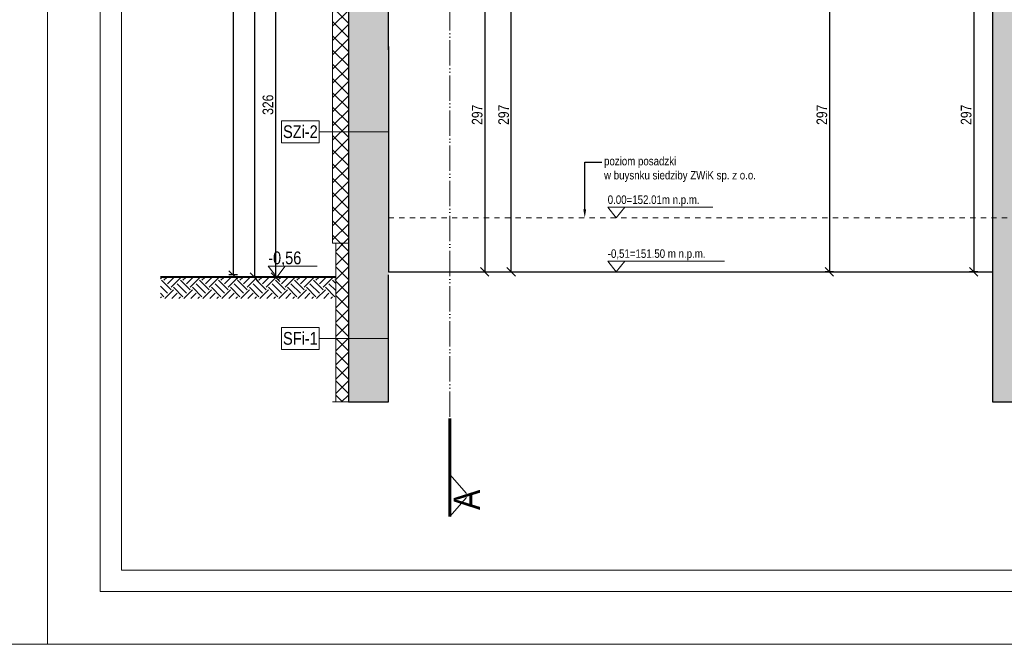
# Model space of a CAD drawing. Header units: millimetres. Extents: x 17147 to 52214, y -18116 to -4632.
# Tile 78 of 186: x 37089 to 38020, y -13916 to -13325. Entities that reach past the tile are written whole.
import ezdxf
from ezdxf import colors
from ezdxf.entities.mleader import LeaderData, LeaderLine
from ezdxf.math import Vec2, Vec3

# ---------------------------------------------------------------- set-up
doc = ezdxf.new("R2010")
doc.units = ezdxf.units.MM
doc.linetypes.add('3', pattern=[1, 0.5, -0.5])
doc.linetypes.add('ACAD_ISO05W100', pattern=[33, 24, -3, 0, -3, 0, -3])
doc.layers.get('Defpoints').update_dxf_attribs({"color": 6})
for name, color, linetype, lineweight, true_color in [('A-izolacja', 7, 'Continuous', 9, 0x4775ff), ('r-ramka', 7, 'Continuous', 0, 0x727169), ('S_KRESKOWANIE_SC_ISTN', 7, 'Continuous', 0, 0x878787)]:
    doc.layers.add(name, color=color, linetype=linetype, lineweight=lineweight, true_color=true_color)
for name, color, linetype, lineweight in [('A-opis', 130, 'Continuous', 9), ('A-wymiar', 177, 'Continuous', 0), ('A_opis_warstw', 220, 'Continuous', 5), ('A_SCIANA_ISTN', 253, 'Continuous', 25), ('elewacja_kolor', 253, 'Continuous', 0)]:
    doc.layers.add(name, color=color, linetype=linetype, lineweight=lineweight)
doc.styles.get("Standard").update_dxf_attribs({"font": 'ARIALN.TTF'})
doc.dimstyles.new('anka 50', dxfattribs={"dimtxt": 10, "dimasz": 8, "dimexe": 4, "dimexo": 0.0625, "dimgap": 2, "dimtad": 1, "dimdec": 0, "dimzin": 0, "dimdsep": 46, "dimtxsty": 'Standard', "dimblk": 'OBLIQUE', "dimcen": 0.09, "dimclrt": 7, "dimadec": 0, "dimazin": 0, "dimtfac": 1, "dimtdec": 0, "dimtix": 1, "dimtofl": 0, "dimtmove": 0, "dimatfit": 3, "dimldrblk": 'OBLIQUE', "dimfxl": 4, "dimfxlon": 1, "dimtfill": 1, "dimtolj": 1, "dimtzin": 0, "dimarcsym": 0})
pattern_1 = [(315, (0, -54), (6.735192, 6.735192), []), (45, (0, -54), (-6.735192, 6.735192), [])]

# ---------------------------------------------------------------- blocks, each defined once
blk = doc.blocks.new('_OBLIQUE')
at = {"color": 0, "linetype": 'ByBlock'}
blk.add_line((-0.5, -0.5), (0.5, 0.5), dxfattribs=at)
blk = doc.blocks.new('*D64')
at = {"layer": 'A-wymiar', "color": 0, "lineweight": -2, "transparency": 16777216}
for p, q in [((37995.12, -13266.49), (37987.12, -13266.49)), ((37991.12, -13266.49), (37991.12, -13563.49)), ((37995.12, -13563.49), (37987.12, -13563.49))]:
    blk.add_line(p, q, dxfattribs=at)
at = {"layer": 'Defpoints', "color": 0, "transparency": 16777216}
for p in [(38008.82, -13266.49), (37991.12, -13563.49), (38008.82, -13563.49)]:
    blk.add_point(p, dxfattribs=at)
at = {"layer": 'A-wymiar', "color": 0, "lineweight": -2, "transparency": 16777216, "xscale": 8, "yscale": 8, "zscale": 8}
for p, rotation in [((37991.12, -13266.49), 90), ((37991.12, -13563.49), 270)]:
    blk.add_blockref('_OBLIQUE', p, dxfattribs=dict(at, rotation=rotation))
at = {"layer": 'A-wymiar', "color": 7, "transparency": 16777216, "insert": (37984.02, -13414.99), "char_height": 10, "attachment_point": 5, "rotation": 90, "bg_fill": 3, "box_fill_scale": 1.1, "bg_fill_color": 256, "bg_fill_true_color": 13158600, "bg_fill_transparency": 0}
blk.add_mtext('\\A1;297', dxfattribs=at)
blk = doc.blocks.new('*D70')
at = {"layer": 'A-wymiar', "color": 0, "lineweight": -2, "transparency": 16777216}
for p, q in [((37524.76, -13266.49), (37532.76, -13266.49)), ((37528.76, -13266.49), (37528.76, -13563.49)), ((37524.76, -13563.49), (37532.76, -13563.49))]:
    blk.add_line(p, q, dxfattribs=at)
at = {"layer": 'Defpoints', "color": 0, "transparency": 16777216}
for p in [(37437.82, -13266.49), (37437.82, -13563.49), (37528.76, -13563.49)]:
    blk.add_point(p, dxfattribs=at)
at = {"layer": 'A-wymiar', "color": 0, "lineweight": -2, "transparency": 16777216, "xscale": 8, "yscale": 8, "zscale": 8}
for p, rotation in [((37528.76, -13266.49), 90), ((37528.76, -13563.49), 270)]:
    blk.add_blockref('_OBLIQUE', p, dxfattribs=dict(at, rotation=rotation))
at = {"layer": 'A-wymiar', "color": 7, "transparency": 16777216, "insert": (37521.65, -13414.99), "char_height": 10, "attachment_point": 5, "rotation": 90, "bg_fill": 3, "box_fill_scale": 1.1, "bg_fill_color": 256, "bg_fill_true_color": 13158600, "bg_fill_transparency": 0}
blk.add_mtext('\\A1;297', dxfattribs=at)
blk = doc.blocks.new('*D71')
at = {"layer": 'A-wymiar', "color": 0, "lineweight": -2, "transparency": 16777216}
for p, q in [((37549.76, -13266.49), (37557.76, -13266.49)), ((37553.76, -13563.49), (37553.76, -13266.49)), ((37549.76, -13563.49), (37557.76, -13563.49))]:
    blk.add_line(p, q, dxfattribs=at)
at = {"layer": 'Defpoints', "color": 0, "transparency": 16777216}
for p in [(37437.82, -13266.49), (37553.76, -13266.49), (37437.82, -13563.49)]:
    blk.add_point(p, dxfattribs=at)
at = {"layer": 'A-wymiar', "color": 0, "lineweight": -2, "transparency": 16777216, "xscale": 8, "yscale": 8, "zscale": 8}
for p, rotation in [((37553.76, -13266.49), 90), ((37553.76, -13563.49), 270)]:
    blk.add_blockref('_OBLIQUE', p, dxfattribs=dict(at, rotation=rotation))
at = {"layer": 'A-wymiar', "color": 7, "transparency": 16777216, "insert": (37546.65, -13414.99), "char_height": 10, "attachment_point": 5, "rotation": 90, "bg_fill": 3, "box_fill_scale": 1.1, "bg_fill_color": 256, "bg_fill_true_color": 13158600, "bg_fill_transparency": 0}
blk.add_mtext('\\A1;297', dxfattribs=at)
blk = doc.blocks.new('*D77')
at = {"layer": 'A-wymiar', "color": 0, "lineweight": -2, "transparency": 16777216}
for p, q in [((37314.87, -12796.48), (37306.87, -12796.48)), ((37310.87, -12796.48), (37310.87, -13568.49)), ((37314.87, -13568.49), (37306.87, -13568.49))]:
    blk.add_line(p, q, dxfattribs=at)
at = {"layer": 'Defpoints', "color": 0, "transparency": 16777216}
for p in [(37965.32, -12796.48), (37310.87, -13568.49), (37387.82, -13568.49)]:
    blk.add_point(p, dxfattribs=at)
at = {"layer": 'A-wymiar', "color": 0, "lineweight": -2, "transparency": 16777216, "xscale": 8, "yscale": 8, "zscale": 8}
for p, rotation in [((37310.87, -12796.48), 90), ((37310.87, -13568.49), 270)]:
    blk.add_blockref('_OBLIQUE', p, dxfattribs=dict(at, rotation=rotation))
at = {"layer": 'A-wymiar', "color": 7, "transparency": 16777216, "insert": (37303.85, -13182.49), "char_height": 10, "attachment_point": 5, "rotation": 90, "bg_fill": 3, "box_fill_scale": 1.1, "bg_fill_color": 256, "bg_fill_true_color": 13158600, "bg_fill_transparency": 0}
blk.add_mtext('\\A1;772', dxfattribs=at)
blk = doc.blocks.new('*D666')
at = {"layer": 'A-wymiar', "color": 0, "lineweight": -2, "transparency": 16777216}
for p, q in [((37294.87, -12766.38), (37286.87, -12766.38)), ((37290.87, -12766.38), (37290.87, -13566.49)), ((37294.87, -13566.49), (37286.87, -13566.49))]:
    blk.add_line(p, q, dxfattribs=at)
at = {"layer": 'Defpoints', "color": 0, "transparency": 16777216}
for p in [(37965.32, -12766.38), (37290.87, -13566.49), (37387.82, -13566.49)]:
    blk.add_point(p, dxfattribs=at)
at = {"layer": 'A-wymiar', "color": 0, "lineweight": -2, "transparency": 16777216, "xscale": 8, "yscale": 8, "zscale": 8}
for p, rotation in [((37290.87, -12766.38), 90), ((37290.87, -13566.49), 270)]:
    blk.add_blockref('_OBLIQUE', p, dxfattribs=dict(at, rotation=rotation))
at = {"layer": 'A-wymiar', "color": 7, "transparency": 16777216, "insert": (37283.76, -13166.43), "char_height": 10, "attachment_point": 5, "rotation": 90, "bg_fill": 3, "box_fill_scale": 1.1, "bg_fill_color": 256, "bg_fill_true_color": 13158600, "bg_fill_transparency": 0}
blk.add_mtext('\\A1;800', dxfattribs=at)
blk = doc.blocks.new('*D672')
at = {"layer": 'A-wymiar', "color": 0, "lineweight": -2, "transparency": 16777216}
for p, q in [((37334.87, -13242.49), (37326.87, -13242.49)), ((37330.87, -13242.49), (37330.87, -13568.49)), ((37334.87, -13568.49), (37326.87, -13568.49))]:
    blk.add_line(p, q, dxfattribs=at)
at = {"layer": 'Defpoints', "color": 0, "transparency": 16777216}
for p in [(37384.82, -13242.49), (37330.87, -13568.49), (37387.82, -13568.49)]:
    blk.add_point(p, dxfattribs=at)
at = {"layer": 'A-wymiar', "color": 0, "lineweight": -2, "transparency": 16777216, "xscale": 8, "yscale": 8, "zscale": 8}
for p, rotation in [((37330.87, -13242.49), 90), ((37330.87, -13568.49), 270)]:
    blk.add_blockref('_OBLIQUE', p, dxfattribs=dict(at, rotation=rotation))
at = {"layer": 'A-wymiar', "color": 7, "transparency": 16777216, "insert": (37323.76, -13405.49), "char_height": 10, "attachment_point": 5, "rotation": 90, "bg_fill": 3, "box_fill_scale": 1.1, "bg_fill_color": 256, "bg_fill_true_color": 13158600, "bg_fill_transparency": 0}
blk.add_mtext('\\A1;326', dxfattribs=at)
blk = doc.blocks.new('*D677')
at = {"layer": 'A-wymiar', "color": 0, "lineweight": -2, "transparency": 16777216}
for p, q in [((37858.66, -13266.49), (37850.66, -13266.49)), ((37854.66, -13266.49), (37854.66, -13563.49)), ((37858.66, -13563.49), (37850.66, -13563.49))]:
    blk.add_line(p, q, dxfattribs=at)
at = {"layer": 'Defpoints', "color": 0, "transparency": 16777216}
for p in [(38008.82, -13266.49), (37854.66, -13563.49), (38008.82, -13563.49)]:
    blk.add_point(p, dxfattribs=at)
at = {"layer": 'A-wymiar', "color": 0, "lineweight": -2, "transparency": 16777216, "xscale": 8, "yscale": 8, "zscale": 8}
for p, rotation in [((37854.66, -13266.49), 90), ((37854.66, -13563.49), 270)]:
    blk.add_blockref('_OBLIQUE', p, dxfattribs=dict(at, rotation=rotation))
at = {"layer": 'A-wymiar', "color": 7, "transparency": 16777216, "insert": (37847.56, -13414.99), "char_height": 10, "attachment_point": 5, "rotation": 90, "bg_fill": 3, "box_fill_scale": 1.1, "bg_fill_color": 256, "bg_fill_true_color": 13158600, "bg_fill_transparency": 0}
blk.add_mtext('\\A1;297', dxfattribs=at)

msp = doc.modelspace()

# ---------------------------------------------------------------- hatches: boundary and pattern name
at = {"layer": 'A-izolacja'}
h = msp.add_hatch(dxfattribs=at)
h.set_pattern_fill('ANSI37', color=256, scale=3, angle=-90)
h.set_pattern_definition(pattern_1)
h.paths.add_polyline_path([(37399.82, -13242.49), (37384.82, -13242.49), (37384.82, -13536.49), (37387.82, -13536.49), (37399.82, -13536.49)])
h = msp.add_hatch(dxfattribs=at)
h.set_pattern_fill('ANSI37', color=256, scale=3, angle=-90)
h.set_pattern_definition(pattern_1)
h.paths.add_polyline_path([(37399.82, -13536.49), (37387.82, -13536.49), (37387.82, -13566.49), (37387.82, -13686.49), (37399.82, -13686.49)])
at = {"layer": 'S_KRESKOWANIE_SC_ISTN', "transparency": 33554559}
h = msp.add_hatch(color=256, dxfattribs=at)
h.dxf.hatch_style = 1
h.paths.add_polyline_path([(37437.82, -13268.49), (37399.82, -13268.49), (37399.82, -13686.49), (37437.82, -13686.49), (37437.82, -13566.49), (37437.82, -13353.49)])
h = msp.add_hatch(color=256, dxfattribs=at)
h.dxf.hatch_style = 1
h.paths.add_polyline_path([(38037.82, -13311.49), (38008.82, -13311.49), (38008.82, -13566.49), (38008.82, -13686.49), (38037.82, -13686.49), (38037.82, -13566.49)])

# ---------------------------------------------------------------- linework, layer by layer
at = {"layer": 'A-izolacja'}
for points in [[(37384.82, -13686.49), (37399.82, -13686.49)], [(37399.82, -13686.49), (37387.82, -13686.49)]]:
    msp.add_lwpolyline(points, dxfattribs=at)
at = {"layer": 'A-opis', "color": 212, "linetype": 'ACAD_ISO05W100', "true_color": 0xe01fda}
for points in [[(37495.74, -12647.34), (37495.74, -13794.89)], [(37495.74, -13755.14), (37512.97, -13775.01)], [(37495.74, -13794.89), (37512.97, -13775.01)]]:
    msp.add_lwpolyline(points, dxfattribs=at)
at = {"layer": 'A-opis', "color": 212, "true_color": 0xe01fda, "const_width": 3}
msp.add_lwpolyline([(37495.74, -13794.89), (37495.74, -13702.19)], dxfattribs=at)
at = {"layer": 'A_opis_warstw'}
for points in [[(37372.24, -13616.02), (37372.24, -13636.97), (37336.57, -13636.97), (37336.57, -13616.02), (37372.24, -13616.02)], [(37372.24, -13626.49), (37437.82, -13626.49)]]:
    msp.add_lwpolyline(points, dxfattribs=at)
at = {"layer": 'A_SCIANA_ISTN'}
for points in [[(37437.82, -13242.49), (37399.82, -13242.49), (37399.82, -13686.49)], [(37437.82, -13353.49), (37437.82, -13266.49)], [(38008.82, -13266.49), (38008.82, -13566.49)], [(37437.82, -13350.49), (37437.82, -13563.49), (38008.82, -13563.49)], [(37399.82, -13566.49), (37399.82, -13686.49), (37437.82, -13686.49), (37437.82, -13566.49)], [(38008.82, -13566.49), (38008.82, -13686.49), (38037.82, -13686.49), (38037.82, -13566.49)]]:
    msp.add_lwpolyline(points, dxfattribs=at)
at = {"layer": 'r-ramka'}
for points in [[(37115.12, -9715.73), (31175.12, -9715.73), (31175.12, -13915.73), (37115.12, -13915.73), (37115.12, -9715.73)], [(39215.12, -13915.73), (39215.12, -12430.73), (37115.12, -12430.73), (37115.12, -13915.73)], [(39165.12, -13865.73), (39165.12, -12480.73), (37165.12, -12480.73), (37165.12, -13865.73), (39165.12, -13865.73), (39165.12, -12480.73)], [(39145.12, -13845.73), (39145.12, -12500.73), (37185.12, -12500.73), (37185.12, -13845.73), (39145.12, -13845.73), (39145.12, -12500.73)], [(39215.12, -13915.73), (37115.12, -13915.73)]]:
    msp.add_lwpolyline(points, dxfattribs=at)

# ---------------------------------------------------------------- texts
at = {"layer": 'A-opis', "color": 212, "true_color": 0xe01fda, "insert": (37524.23, -13788.67), "char_height": 25, "attachment_point": 7, "rotation": 90}
msp.add_mtext_dynamic_manual_height_columns('A', width=15.8467, gutter_width=12.5, heights=[0], dxfattribs=at)
at = {"layer": 'A_opis_warstw', "insert": (37354.41, -13626.49), "char_height": 12, "attachment_point": 5}
msp.add_mtext_dynamic_manual_height_columns('SFi-1', width=38.4706, gutter_width=12.5, heights=[0], dxfattribs=at)

# ---------------------------------------------------------------- next in the draw order: dimensions: what is measured, and where the dimension line sits
at = {"layer": 'A-wymiar'}
for base, p1, p2, picture, middle in [((37528.76, -13563.49), (37437.82, -13266.49), (37437.82, -13563.49), '*D70', (37521.65, -13414.99)), ((37991.12, -13563.49), (38008.82, -13266.49), (38008.82, -13563.49), '*D64', (37984.02, -13414.99))]:
    dim = msp.add_linear_dim(base=base, p1=p1, p2=p2, angle=90, dimstyle='anka 50', dxfattribs=at)
    dim.commit()
    dim.dimension.update_dxf_attribs({"geometry": picture, "text_midpoint": middle})

# ---------------------------------------------------------------- next in the draw order: dimensions: what is measured, and where the dimension line sits
dim = msp.add_linear_dim(base=(37553.76, -13266.49), p1=(37437.82, -13563.49), p2=(37437.82, -13266.49), angle=90, dimstyle='anka 50', dxfattribs=at)
dim.commit()
dim.dimension.update_dxf_attribs({"geometry": '*D71', "text_midpoint": (37546.65, -13414.99)})

# ---------------------------------------------------------------- next in the draw order: dimensions: what is measured, and where the dimension line sits
dim = msp.add_linear_dim(base=(37310.87, -13568.49), p1=(37965.32, -12796.48), p2=(37387.82, -13568.49), angle=90, dimstyle='anka 50', dxfattribs=at)
dim.commit()
dim.dimension.update_dxf_attribs({"geometry": '*D77', "text_midpoint": (37303.85, -13182.49)})

# ---------------------------------------------------------------- next in the draw order: hatches: boundary and pattern name
at = {"layer": 'A-wymiar', "transparency": 33554687}
h = msp.add_hatch(dxfattribs=at)
h.set_pattern_fill('EARTH', color=256, scale=2, angle=45)
h.paths.add_polyline_path([(37222.1, -13568.49), (37387.82, -13568.49), (37387.82, -13588.66), (37222.1, -13588.66)])

# ---------------------------------------------------------------- next in the draw order: linework, layer by layer
at = {"layer": 'A-izolacja'}
for points in [[(37399.82, -13242.49), (37384.82, -13242.49), (37384.82, -13536.49)], [(37387.82, -13536.49), (37384.82, -13536.49)], [(37399.82, -13686.49), (37387.82, -13686.49), (37387.82, -13566.49), (37387.82, -13536.49), (37399.82, -13536.49)]]:
    msp.add_lwpolyline(points, dxfattribs=at)
at = {"layer": 'A-opis'}
for points in [[(37744.38, -13502.3), (37645.05, -13502.3), (37653.13, -13512.49), (37661.2, -13502.3)], [(37691.28, -13553.3), (37645.05, -13553.3), (37653.13, -13563.49), (37661.2, -13553.3)], [(37691.28, -13553.3), (37755.45, -13553.3)], [(37370.2, -13558.3), (37323.97, -13558.3), (37332.04, -13568.49), (37340.12, -13558.3)]]:
    msp.add_lwpolyline(points, dxfattribs=at)
at = {"layer": 'A-wymiar', "linetype": '3', "ltscale": 10}
msp.add_lwpolyline([(38492.82, -13512.49), (38492.82, -13512.49), (37437.82, -13512.49)], dxfattribs=at)
at = {"layer": 'A-wymiar', "const_width": 2}
msp.add_lwpolyline([(37387.82, -13568.49), (37387.82, -13568.49), (37222.1, -13568.49)], dxfattribs=at)
at = {"layer": 'A_opis_warstw'}
for points in [[(37372.24, -13420.58), (37372.24, -13441.52), (37336.57, -13441.52), (37336.57, -13420.58), (37372.24, -13420.58)], [(37372.24, -13431.05), (37437.82, -13431.05)]]:
    msp.add_lwpolyline(points, dxfattribs=at)

# ---------------------------------------------------------------- next in the draw order: texts
at = {"layer": 'A-opis', "attachment_point": 1}
for s, width, insert, char_height in [('0.00=152.01m n.p.m.', 138.5287, (37645.05, -13491.26), 8), ('-0,56', 20.9991, (37323.97, -13544.29), 12), ('-0,51=151.50 m n.p.m.', 149.8123, (37645.05, -13542.26), 8)]:
    msp.add_mtext_dynamic_manual_height_columns(s, width=width, gutter_width=60, heights=[0], dxfattribs=dict(at, insert=insert, char_height=char_height))
at = {"layer": 'A_opis_warstw', "insert": (37354.41, -13431.05), "char_height": 12, "attachment_point": 5}
msp.add_mtext_dynamic_manual_height_columns('SZi-2', width=38.4706, gutter_width=12.5, heights=[0], dxfattribs=at)

# ---------------------------------------------------------------- next in the draw order: leaders
at = {"layer": 'A-opis', "lineweight": 9}
ml = msp.add_multileader_mtext('Standard', dxfattribs=at)
ml.set_content('poziom posadzki \\Pw buysnku siedziby ZWiK sp. z o.o.', color=256)
ml.set_leader_properties()
ml.build(insert=Vec2(0, 0))
ml.multileader.update_dxf_attribs({"dogleg_length": 40.79, "arrow_head_size": 8})
ctx = ml.context
ctx.base_point, ctx.char_height, ctx.arrow_head_size, ctx.plane_origin = Vec3(37639.57, -13459.95), 8, 8, Vec3(37623.3, -13488.5)
notes = []
notes.append((ctx, [(0, (1, 1, 0), (37623.3, -13459.95), (1, 0), 16.28, [(0, [(37623.3, -13512.49)], 0, [])])]))
ctx.mtext.insert, ctx.mtext.flow_direction = Vec3(37641.57, -13454.77), 5
for ctx, leaders in notes:
    for number, flags, end, landing, length, lines in leaders:
        leader = LeaderData()
        leader.index, (leader.has_last_leader_line, leader.has_dogleg_vector, leader.attachment_direction) = number, flags
        leader.last_leader_point, leader.dogleg_vector, leader.dogleg_length = Vec3(end), Vec3(landing), length
        for number, points, colour, breaks in lines:
            line = LeaderLine()
            line.index, line.vertices, line.color, line.breaks = number, Vec3.list(points), colors.encode_raw_color(colour), breaks
            leader.lines.append(line)
        ctx.leaders.append(leader)

# ---------------------------------------------------------------- next in the draw order: dimensions: what is measured, and where the dimension line sits
at = {"layer": 'A-wymiar'}
dim = msp.add_linear_dim(base=(37290.87, -13566.49), p1=(37965.32, -12766.38), p2=(37387.82, -13566.49), angle=90, dimstyle='anka 50', dxfattribs=at)
dim.commit()
dim.dimension.update_dxf_attribs({"geometry": '*D666', "text_midpoint": (37283.76, -13166.43)})

# ---------------------------------------------------------------- next in the draw order: dimensions: what is measured, and where the dimension line sits
for base, p1, p2, picture, middle in [((37330.87, -13568.49), (37384.82, -13242.49), (37387.82, -13568.49), '*D672', (37323.76, -13405.49)), ((37854.66, -13563.49), (38008.82, -13266.49), (38008.82, -13563.49), '*D677', (37847.56, -13414.99))]:
    dim = msp.add_linear_dim(base=base, p1=p1, p2=p2, angle=90, dimstyle='anka 50', dxfattribs=at)
    dim.commit()
    dim.dimension.update_dxf_attribs({"geometry": picture, "text_midpoint": middle})

# ---------------------------------------------------------------- next in the draw order: linework, layer by layer
at = {"layer": 'elewacja_kolor'}
msp.add_lwpolyline([(37387.82, -13568.49), (37387.82, -13536.49), (37384.82, -13536.49), (37384.82, -13240.49), (37392.82, -13240.49)], dxfattribs=at)

doc.saveas('drawing.dxf')
